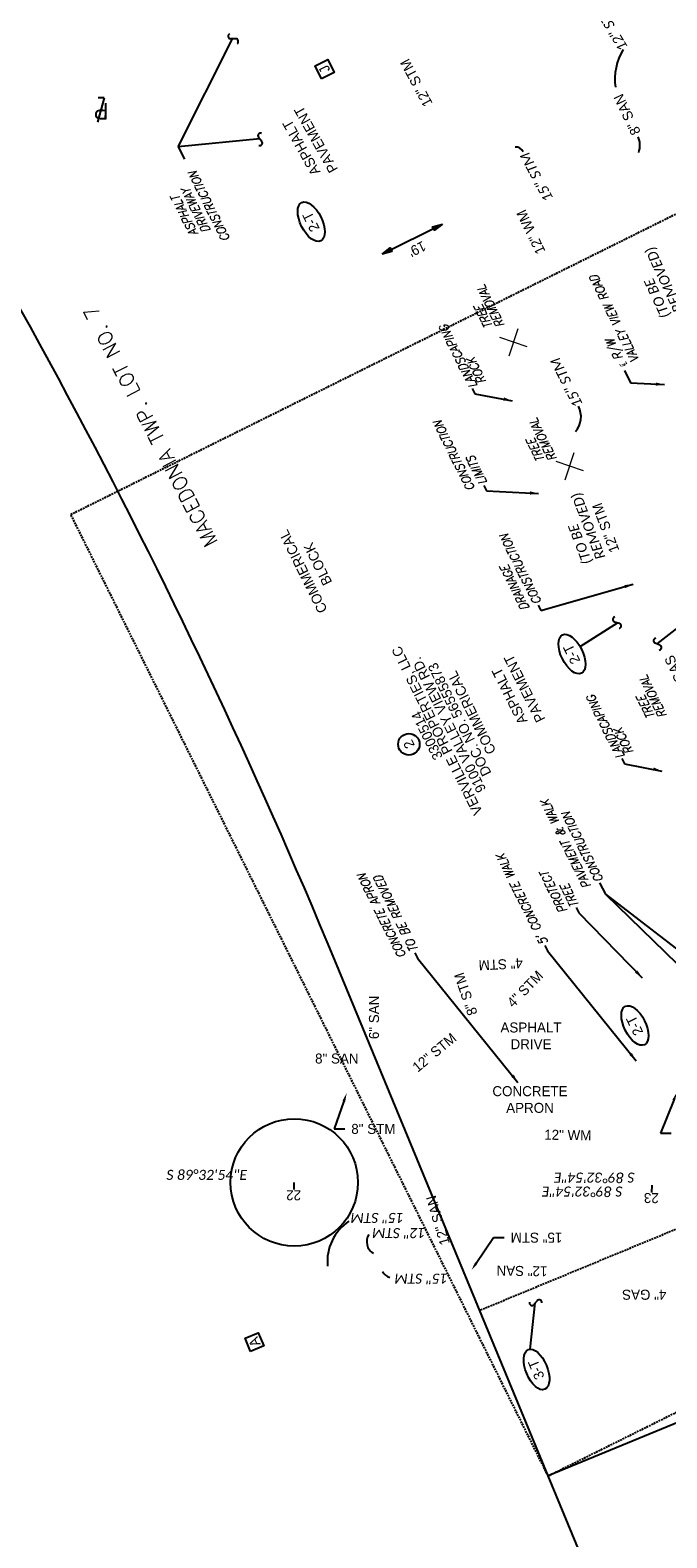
# Model space of a CAD drawing. Header units: feet. Extents: x 2244667 to 2246839, y 594935 to 597097.
# Tile 9 of 14: x 2245483 to 2245661, y 596146 to 596567. Entities that reach past the tile are written whole.
import ezdxf
from ezdxf import colors
from ezdxf.entities.mleader import LeaderData, LeaderLine
from ezdxf.enums import TextEntityAlignment as Align
from ezdxf.math import Vec2, Vec3

# ---------------------------------------------------------------- set-up
doc = ezdxf.new("R2010")
doc.units = ezdxf.units.FT
doc.header["$MEASUREMENT"] = 0
doc.linetypes.add('DASHED', pattern=[0.75, 0.5, -0.25])
doc.layers.add('0_View_Frame_Border', color=245, linetype='Continuous', plot=False)
for name, color, linetype in [('DR_P_Text', 7, 'Continuous'), ('DR_X_Text', 7, 'Continuous'), ('DV_X_Text_02', 6, 'Continuous'), ('GE_X_CL_Text', 7, 'Continuous'), ('PV_X_Text', 7, 'Continuous'), ('RW_P_Text_02', 150, 'Continuous'), ('RW_P_Text_04', 7, 'Continuous'), ('SH_Text', 7, 'Continuous'), ('SV_X_Random_Point', 7, 'Continuous'), ('UT_X_Gas_Text', 7, 'Continuous'), ('UT_X_Sanitary_Text', 7, 'Continuous'), ('UT_X_Water_Text', 7, 'Continuous')]:
    doc.layers.add(name, color=color, linetype=linetype)
doc.styles.add('P_Slanted_Normal', font='calibrii.ttf', dxfattribs={"height": 0.14})
doc.styles.add('ROMANS', font='ROMANS.shx', dxfattribs={"height": 2.4})
doc.styles.add('Slanted Normal CL CONST', font='romans.shx', dxfattribs={"width": 0.9, "oblique": 15, "height": 14})
doc.styles.add('Slanted-Normal', font='font31.shx', dxfattribs={"height": 0.14})
doc.styles.add('Slanted-Normal LS 0.50_0', font='font31.shx')
doc.dimstyles.new('Dec-0  Slanted', dxfattribs={"dimtxt": 0.14, "dimasz": 0.14, "dimexe": 0.07, "dimexo": 0.07, "dimgap": 0.07, "dimtad": 1, "dimdec": 0, "dimzin": 3, "dimdsep": 46, "dimtxsty": 'Slanted-Normal', "dimblk": 'Dim1', "dimcen": 0, "dimclrd": 256, "dimclre": 256, "dimclrt": 256, "dimaunit": 1, "dimadec": 5, "dimazin": 3, "dimtfac": 1, "dimtdec": 0, "dimtmove": 1, "dimatfit": 0, "dimldrblk": 'Dim1', "dimfxl": 1, "dimtolj": 1, "dimtzin": 0, "dimlwd": -1, "dimlwe": -1, "dimarcsym": 0})

# ---------------------------------------------------------------- blocks, each defined once
blk = doc.blocks.new('SQUIG')
blk.add_line((0.035, 0.029), (-0.021, -0.02))
for centre, start, end in [((-0.044, 0.008), 158.1069, 307.9876), ((0.057, 0.001), 341.0875, 128.316)]:
    blk.add_arc(centre, 0.0361, start, end)
blk = doc.blocks.new('AH2')
blk.add_solid([(8, -1.5), (0, 0), (8, 1.5)])
blk = doc.blocks.new('PL')
for q in [(0.055, 0.209), (0.048, -0.132)]:
    blk.add_line((-0.034, -0.132), q)
at = {"style": 'Slanted-Normal'}
blk.add_text('P', height=0.23, dxfattribs=at).set_placement((-0.097, -0.059))
blk = doc.blocks.new('Dim1')
h = blk.add_hatch(color=4)
h.dxf.hatch_style = 1
h.paths.add_polyline_path([(0, 0), (-1, -0.2), (-1, 0.2)])
at = {"color": 4}
blk.add_lwpolyline([(0, 0), (-1, -0.2), (-1, 0.2), (0, 0)], dxfattribs=at)
blk = doc.blocks.new('*D1126')
at = {"layer": 'Defpoints', "color": 0, "transparency": 16777216}
for p in [(2245598.11, 596513.33), (2245598.37, 596512.8), (2245581.48, 596504.51)]:
    blk.add_point(p, dxfattribs=at)
at = {"layer": 'RW_P_Text_04', "linetype": 'Continuous', "transparency": 16777216}
blk.add_line((2245584.02, 596505.68), (2245595.86, 596511.56), dxfattribs=at)
at = {"layer": 'RW_P_Text_04', "transparency": 16777216, "xscale": 2.8, "yscale": 2.8, "zscale": 2.8}
for p, rotation in [((2245598.37, 596512.8), 26.40592557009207), ((2245581.51, 596504.43), 206.405925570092)]:
    blk.add_blockref('Dim1', p, dxfattribs=dict(at, rotation=rotation))
at = {"layer": 'RW_P_Text_04', "transparency": 16777216, "insert": (2245591.31, 596505.87), "char_height": 2.8, "attachment_point": 5, "rotation": 206.4059, "style": 'Slanted-Normal'}
blk.add_mtext("\\A1;19'", dxfattribs=at)
blk = doc.blocks.new('X')
at = {"layer": 'SV_X_Random_Point', "color": 7, "linetype": 'Continuous', "lineweight": 0}
for p, q in [((-0.0667, -0.0668), (0.0667, 0.0668)), ((-0.0667, 0.0668), (0.0667, -0.0668))]:
    blk.add_line(p, q, dxfattribs=at)

msp = doc.modelspace()

# ---------------------------------------------------------------- linework, layer by layer
for p, q in [((2245547.35, 596536.58), (2245524.47, 596534.36)), ((2245524.47, 596534.36), (2245526.27, 596530.96))]:
    msp.add_line(p, q)
at = {"flags": 128}
msp.add_lwpolyline([(2245524.47, 596534.36), (2245539.73, 596564.58)], dxfattribs=at)
at = {"layer": '0_View_Frame_Border', "linetype": 'DASHED'}
for p, q in [((2245494.49, 596431.65), (2245763.19, 596565.07)), ((2245627.91, 596162.95), (2245494.49, 596431.65)), ((2245886, 596323.86), (2245608.79, 596209.16)), ((2245627.91, 596162.95), (2245896.61, 596296.37))]:
    msp.add_line(p, q, dxfattribs=at)
at = {"layer": '0_View_Frame_Border'}
msp.add_line((2245905.12, 596277.65), (2245627.91, 596162.95), dxfattribs=at)
at = {"layer": '0_View_Frame_Border', "flags": 128}
for points in [[(2246144.07, 595700.14), (2245845.46, 596421.83, 0.049646), (2245652.86, 596781.58)], [(2245866.87, 595585.44), (2245568.25, 596307.13, 0.049646), (2245403.71, 596614.49)]]:
    msp.add_lwpolyline(points, format="xyb", dxfattribs=at)
at = {"layer": '0_View_Frame_Border'}
msp.add_circle((2245556.96, 596244.98), 17.79, dxfattribs=at)
at = {"layer": 'DR_P_Text'}
for centre, radius, start, end in [((2245662.98, 596553.17), 16.42, 149.0521, 187.5066), ((2245618.87, 596532.02), 2.31, 25.2445, 93.6726), ((2245630.93, 596458.92), 6.18, 318.6687, 28.5366), ((2245579.65, 596222.89), 13.45, 123.4313, 185.5573), ((2245580.94, 596228.42), 3.74, 146.8048, 240.4554), ((2245584.55, 596221.51), 3.26, 205.2089, 253.6495)]:
    msp.add_arc(centre, radius, start, end, dxfattribs=at)
at = {"layer": 'DV_X_Text_02'}
msp.add_circle((2245588.99, 596367.41), 3, dxfattribs=at)
at = {"layer": 'GE_X_CL_Text'}
for p, q in [((2245649.27, 596471.86), (2245650.95, 596468.46)), ((2245650.95, 596468.46), (2245660.4, 596467.95))]:
    msp.add_line(p, q, dxfattribs=at)
at = {"layer": 'RW_P_Text_02'}
for p, q in [((2245556.94, 596242.98), (2245556.96, 596244.98)), ((2245656.94, 596242.19), (2245656.96, 596244.19)), ((2245622.85, 596198.36), (2245624.29, 596211.29))]:
    msp.add_line(p, q, dxfattribs=at)
at = {"layer": 'RW_P_Text_02', "flags": 128}
msp.add_lwpolyline([(2245544.72, 596197.76), (2245543.19, 596201.46), (2245546.89, 596202.98), (2245548.42, 596199.28)], close=True, dxfattribs=at)
at = {"layer": 'RW_P_Text_02'}
msp.add_ellipse((2245624.69, 596192.7), major_axis=(-2.29, 5.54), ratio=0.5, dxfattribs=at)
at = {"layer": 'RW_P_Text_04'}
for p, q in [((2245606.71, 596466.86), (2245607.45, 596465.37)), ((2245607.45, 596465.37), (2245617.82, 596463.38)), ((2245609.91, 596439.76), (2245610.65, 596438.26)), ((2245610.65, 596438.26), (2245625.25, 596437.52)), ((2245625.86, 596404.82), (2245651.66, 596412.16)), ((2245625.11, 596406.31), (2245625.86, 596404.82)), ((2245636.83, 596394.76), (2245647.32, 596401.38)), ((2245664.16, 596400.08), (2245658.33, 596395.48)), ((2245648.54, 596363.44), (2245649.28, 596361.94)), ((2245649.28, 596361.94), (2245659.65, 596359.95)), ((2245642.26, 596328.71), (2245643.91, 596325.54)), ((2245643.91, 596325.54), (2245681.83, 596288.63)), ((2245643.91, 596325.54), (2245694.56, 596286.53)), ((2245635.75, 596321.79), (2245636.49, 596320.3)), ((2245636.49, 596320.3), (2245654.23, 596302.19)), ((2245590.68, 596309.17), (2245591.42, 596307.68)), ((2245626.99, 596311.15), (2245627.73, 596309.66)), ((2245627.73, 596309.66), (2245652.48, 596279)), ((2245591.42, 596307.68), (2245619.48, 596272.9))]:
    msp.add_line(p, q, dxfattribs=at)
at = {"layer": 'RW_P_Text_04', "flags": 128}
msp.add_lwpolyline([(2245564.53, 596553.42), (2245562.75, 596557), (2245566.33, 596558.78), (2245568.11, 596555.2)], close=True, dxfattribs=at)
at = {"layer": 'RW_P_Text_04'}
for centre in [(2245561.7, 596513.46), (2245634.58, 596392.63), (2245652.17, 596288.84)]:
    msp.add_ellipse(centre, major_axis=(-2.67, 5.37), ratio=0.5, dxfattribs=at)
at = {"layer": 'UT_X_Sanitary_Text'}
msp.add_arc((2245647.72, 596534.85), 5.86, 339.9173, 23.2048, dxfattribs=at)

# ---------------------------------------------------------------- block references
at = {"layer": 'GE_X_CL_Text', "xscale": 0.3000000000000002, "yscale": 0.3000000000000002, "zscale": 0.3000000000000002, "rotation": 176.9215646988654}
msp.add_blockref('AH2', (2245660.4, 596467.95), dxfattribs=at)
at = {"layer": 'RW_P_Text_02', "xscale": 20, "yscale": 20, "zscale": 20, "rotation": 8.059005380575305}
msp.add_blockref('SQUIG', (2245624.29, 596211.29), dxfattribs=at)
at = {"layer": 'RW_P_Text_04'}
for name, p, xscale, yscale, zscale, rotation in [('SQUIG', (2245539.72, 596564.6), 20, 20, 20, 319.2486722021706), ('PL', (2245503.08, 596545.44, 3534245.5), 20.00000000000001, 20.00000000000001, 20.00000000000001, 179.2081778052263), ('SQUIG', (2245547.35, 596536.6), 20, 20, 20, 268.3306120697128), ('X', (2245618.27, 596479.8), 42.71316995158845, 42.71316995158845, 42.71316995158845, 116.405925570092), ('AH2', (2245617.82, 596463.39), 0.3000000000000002, 0.3000000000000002, 0.3000000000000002, 167.0253244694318), ('X', (2245633.94, 596445.12), 42.71316995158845, 42.71316995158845, 42.71316995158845, 116.405925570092), ('AH2', (2245625.25, 596437.52), 0.3000000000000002, 0.3000000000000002, 0.3000000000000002, 177.0816559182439), ('AH2', (2245651.66, 596412.16), 0.3000000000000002, 0.3000000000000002, 0.3000000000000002, 196.310187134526), ('SQUIG', (2245647.32, 596401.38), 20, 20, 20, 121.9354853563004), ('SQUIG', (2245658.33, 596395.48), 20, 20, 20, 295.9428443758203), ('AH2', (2245659.66, 596359.96), 0.3000000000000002, 0.3000000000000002, 0.3000000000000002, 167.0253244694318), ('AH2', (2245654.25, 596302.19), 0.3000000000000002, 0.3000000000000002, 0.3000000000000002, 135.4137632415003), ('AH2', (2245652.48, 596279), 0.3000000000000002, 0.3000000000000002, 0.3000000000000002, 128.901849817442), ('AH2', (2245619.48, 596272.9), 0.3000000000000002, 0.3000000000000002, 0.3000000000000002, 128.901849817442)]:
    msp.add_blockref(name, p, dxfattribs=dict(at, xscale=xscale, yscale=yscale, zscale=zscale, rotation=rotation))

# ---------------------------------------------------------------- texts
at = {"layer": 'DR_P_Text', "style": 'P_Slanted_Normal'}
for s, rotation, p in [('12" STM', 121, (2245650.34, 596562.2)), ('15" STM', 118.2232, (2245629.46, 596520)), ('15" STM', 116.8812, (2245637.68, 596462.46)), ('15" STM', 180, (2245587.7, 596236.45, -575.26)), ('12" STM', 180, (2245593.73, 596232.21, 10.61)), ('15" STM', 180, (2245599.98, 596219.48, 10.61))]:
    msp.add_text(s, height=2.8, rotation=rotation, dxfattribs=at).set_placement(p)
at = {"layer": 'DR_P_Text', "char_height": 2.8, "attachment_point": 1, "line_spacing_factor": 0.85, "style": 'P_Slanted_Normal'}
for insert, rotation in [((2245659.62, 596486.09), 115), ((2245637.66, 596417.3), 111)]:
    msp.add_mtext('(TO BE \\PREMOVED)', dxfattribs=dict(at, insert=insert, rotation=rotation))
at = {"layer": 'DR_X_Text', "char_height": 2.8, "attachment_point": 3, "style": 'Slanted-Normal'}
for s, insert, rotation in [('12" STM', (2245586.42, 596557.97), 118.1213), ('12" STM', (2245640.14, 596434.16), 110.737), ('8" STM', (2245601.55, 596303), 109.0161), ('4" STM', (2245608.56, 596304.2), 183), ('4" STM', (2245624.76, 596304.45), 45.7599), ('12" STM', (2245600.76, 596286.98), 39.6821)]:
    msp.add_mtext(s, dxfattribs=dict(at, insert=insert, rotation=rotation))
at = {"layer": 'DV_X_Text_02', "style": 'Slanted-Normal'}
for s, p in [('COMMERICAL', (2245559.41, 596415.71)), ('BLOCK', (2245563.54, 596417.76)), ('VERVILLE PROPERTIES, LLC', (2245597.09, 596371.33)), ('9100 VALLEY VIEW RD.', (2245600.12, 596372.83)), ('DOC. NO. 56555873', (2245603.14, 596374.33)), ('COMMERICAL', (2245606.55, 596376.25)), ('3300514', (2245594.07, 596369.83)), ('2', (2245588.99, 596367.41))]:
    msp.add_text(s, height=2.8, rotation=116.4059, dxfattribs=at).set_placement(p, align=Align.MIDDLE)
at = {"layer": 'GE_X_CL_Text', "style": 'Slanted Normal CL CONST', "oblique": 15, "width": 0.9}
for s, p in [('VALLEY VIEW ROAD', (2245653.45, 596474.83)), ('℄ R/W', (2245650.05, 596473.15))]:
    msp.add_text(s, height=2.4, rotation=116.2458, dxfattribs=at).set_placement(p)
at = {"layer": 'PV_X_Text', "char_height": 2.8, "width": 15.7295, "attachment_point": 2, "style": 'Slanted-Normal'}
for insert, rotation in [((2245557.72, 596533.46), 119.3154), ((2245615.89, 596380.28), 116.7535)]:
    msp.add_mtext('ASPHALT\\PPAVEMENT', dxfattribs=dict(at, insert=insert, rotation=rotation))
for s, insert in [('ASPHALT\\PDRIVE', (2245623.12, 596289.68)), ('CONCRETE\\PAPRON', (2245622.84, 596271.88))]:
    msp.add_mtext(s, dxfattribs=dict(at, insert=insert))
at = {"layer": 'RW_P_Text_02', "style": 'Slanted-Normal'}
for s, p in [('22', (2245558.88, 596242.75)), ('23', (2245658.87, 596241.97))]:
    msp.add_text(s, height=2.8, rotation=179.1264, dxfattribs=at).set_placement(p)
at = {"layer": 'RW_P_Text_02'}
for s, rotation, style, p in [('A', 112.3969, 'Slanted-Normal', (2245545.81, 596200.37)), ('3-T', 112.4783, 'Slanted-Normal LS 0.50_0', (2245624.59, 596192.66))]:
    msp.add_text(s, height=2.8, rotation=rotation, dxfattribs=dict(at, style=style)).set_placement(p, align=Align.MIDDLE)
at = {"layer": 'RW_P_Text_04'}
for s, style, p in [('J', 'Slanted-Normal', (2245565.43, 596556.1)), ('2-T', 'Slanted-Normal LS 0.50_0', (2245561.6, 596513.41)), ('2-T', 'Slanted-Normal LS 0.50_0', (2245634.48, 596392.59)), ('2-T', 'Slanted-Normal LS 0.50_0', (2245652.07, 596288.8))]:
    msp.add_text(s, height=2.8, rotation=116.4059, dxfattribs=dict(at, style=style)).set_placement(p, align=Align.MIDDLE)
at = {"layer": 'RW_P_Text_04', "style": 'Slanted Normal CL CONST', "oblique": 15, "width": 0.9}
for s, p in [('CONSTRUCTION', (2245539.06, 596508.64)), ('DRIVEWAY', (2245533.63, 596511.03)), ('ASPHALT', (2245530.11, 596510.18)), ('REMOVAL', (2245615.81, 596484.58)), ('TREE', (2245612.5, 596484.32)), ('LANDSCAPING', (2245608.21, 596467.62)), ('ROCK', (2245610.69, 596468.85)), ('CONSTRUCTION', (2245607.52, 596438.96)), ('REMOVAL', (2245630.39, 596447.29)), ('TREE', (2245627.08, 596447.03)), ('LIMITS', (2245610.92, 596440.65)), ('CONSTRUCTION', (2245626.13, 596407.21)), ('DRAINAGE', (2245622.73, 596405.52)), ('REMOVAL', (2245661.19, 596375.49)), ('LANDSCAPING', (2245649.38, 596364.12)), ('TREE', (2245657.88, 596375.23)), ('ROCK', (2245651.86, 596365.35)), ('PAVEMENT & WALK', (2245640.03, 596327.86)), ('CONSTRUCTION', (2245643.43, 596329.55)), ("5' CONCRETE WALK", (2245628, 596312.04)), ('CONCRETE APRON', (2245588.29, 596308.38)), ('TO BE REMOVED', (2245591.69, 596310.07)), ('PROTECT', (2245633.36, 596320.99)), ('TREE', (2245636.59, 596322.47))]:
    msp.add_text(s, height=2.4, rotation=116.4059, dxfattribs=at).set_placement(p)
at = {"layer": 'RW_P_Text_04', "style": 'ROMANS'}
msp.add_text('MACEDONIA TWP. LOT NO. 7', height=4, rotation=117.2781, dxfattribs=at).set_placement((2245518.59, 596457.2), align=Align.CENTER)
at = {"layer": 'SH_Text', "insert": (2245521.2, 596248.49), "char_height": 2.8, "width": 27.9071, "attachment_point": 1, "style": 'P_Slanted_Normal'}
msp.add_mtext('S 89%%D32\'54"E', dxfattribs=at)
at = {"layer": 'SH_Text', "char_height": 2.8, "width": 27.9071, "attachment_point": 1, "rotation": 180, "style": 'P_Slanted_Normal'}
for insert in [(2245652.11, 596244.93), (2245648.73, 596241.03)]:
    msp.add_mtext('S 89%%D32\'54"E', dxfattribs=dict(at, insert=insert))
at = {"layer": 'UT_X_Gas_Text', "style": 'Slanted-Normal'}
for s, rotation, p in [('6" GAS', 115, (2245668.07, 596381.42)), ('4" GAS', 180, (2245660.96, 596214.99))]:
    msp.add_text(s, height=2.8, rotation=rotation, dxfattribs=at).set_placement(p)
at = {"layer": 'UT_X_Sanitary_Text', "style": 'Slanted-Normal'}
for s, rotation, p in [('8" SAN', 115.4114, (2245653.86, 596538.5)), ('6" SAN', 90, (2245580.63, 596285.02)), ('12" SAN', 106.6391, (2245600.47, 596227.96)), ('12" SAN', 179.0895, (2245627.75, 596221.52))]:
    msp.add_text(s, height=2.8, rotation=rotation, dxfattribs=at).set_placement(p)
msp.add_text('8" SAN', height=2.8, dxfattribs=at).set_placement((2245562.77, 596278.2))
at = {"layer": 'UT_X_Water_Text', "style": 'Slanted-Normal'}
for rotation, p in [(115.7872, (2245627.21, 596505.25)), (359.2002, (2245626.8, 596256.92))]:
    msp.add_text('12" WM', height=2.8, rotation=rotation, dxfattribs=at).set_placement(p)

# ---------------------------------------------------------------- dimensions: what is measured, and where the dimension line sits
at = {"layer": 'RW_P_Text_04'}
dim = msp.add_linear_dim(base=(2245598.37, 596512.8), p1=(2245581.48, 596504.51), p2=(2245598.11, 596513.33), angle=206.4059, dimstyle='Dec-0  Slanted', override={"dimpost": "'", "dimse1": 1, "dimse2": 1}, dxfattribs=at)
dim.commit()
dim.dimension.update_dxf_attribs({"geometry": '*D1126', "text_midpoint": (2245591.31, 596505.87)})

# ---------------------------------------------------------------- leaders
at = {"layer": 'DR_X_Text'}
ml = msp.add_multileader_mtext('Standard', dxfattribs=at)
ml.set_content('8" STM', color=256, style='Slanted-Normal')
ml.set_leader_properties()
ml.build(insert=Vec2(0, 0))
ml.multileader.update_dxf_attribs({"dogleg_length": 0.15, "arrow_head_size": 2.4, "scale": 20})
ctx = ml.context
ctx.base_point, ctx.scale, ctx.char_height, ctx.arrow_head_size, ctx.landing_gap_size, ctx.plane_origin = Vec3(2245571.09, 596259.93), 20, 2.8, 2.4, 1.8, Vec3(2245576.52, 596281.18)
notes = []
notes.append((ctx, [(1, (1, 1, 0), (2245568.09, 596259.93), (1, 0), 3, [(0, [(2245571.61, 596269.96)], 0, [])])]))
ctx.mtext.insert, ctx.mtext.flow_direction = Vec3(2245572.89, 596261.33), 5
ml = msp.add_multileader_mtext('Standard', dxfattribs=at)
ml.set_content('15" STM', color=256, style='Slanted-Normal')
ml.set_leader_properties()
ml.build(insert=Vec2(0, 0))
ml.multileader.update_dxf_attribs({"dogleg_length": 0.15, "arrow_head_size": 2.4, "scale": 20})
ctx = ml.context
ctx.base_point, ctx.scale, ctx.char_height, ctx.arrow_head_size, ctx.landing_gap_size, ctx.plane_origin = Vec3(2245662.28, 596258.74), 20, 2.8, 2.4, 1.8, Vec3(2245686.16, 596275.59)
notes.append((ctx, [(1, (1, 1, 0), (2245659.28, 596258.74), (1, 0), 3, [(0, [(2245663.91, 596270.18)], 0, [])])]))
ctx.mtext.insert, ctx.mtext.flow_direction = Vec3(2245664.08, 596260.14), 5
ml = msp.add_multileader_mtext('Standard', dxfattribs=at)
ml.set_content('15" STM', color=256, style='Slanted-Normal')
ml.set_leader_properties()
ml.build(insert=Vec2(0, 0))
ml.multileader.update_dxf_attribs({"dogleg_length": 0.15, "arrow_head_size": 2.4, "scale": 20})
ctx = ml.context
ctx.base_point, ctx.scale, ctx.char_height, ctx.arrow_head_size, ctx.landing_gap_size, ctx.plane_origin, ctx.plane_x_axis, ctx.plane_y_axis = Vec3(2245634.32, 596229.55), 20, 2.8, 2.4, 1.8, Vec3(2245574.48, 596232.51), Vec3(-1, 0), Vec3(0, -1)
ctx.text_align_type = 2
notes.append((ctx, [(0, (1, 1, 0), (2245612.65, 596229.55), (1, 0), 3, [(0, [(2245606.48, 596220.46)], 0, [])])]))
ctx.mtext.insert, ctx.mtext.text_direction, ctx.mtext.rotation, ctx.mtext.alignment, ctx.mtext.flow_direction = Vec3(2245617.45, 596228.15), Vec3(-1, 0), 3.141593, 3, 5
for ctx, leaders in notes:
    for number, flags, end, landing, length, lines in leaders:
        leader = LeaderData()
        leader.index, (leader.has_last_leader_line, leader.has_dogleg_vector, leader.attachment_direction) = number, flags
        leader.last_leader_point, leader.dogleg_vector, leader.dogleg_length = Vec3(end), Vec3(landing), length
        for number, points, colour, breaks in lines:
            line = LeaderLine()
            line.index, line.vertices, line.color, line.breaks = number, Vec3.list(points), colors.encode_raw_color(colour), breaks
            leader.lines.append(line)
        ctx.leaders.append(leader)

doc.saveas('drawing.dxf')
